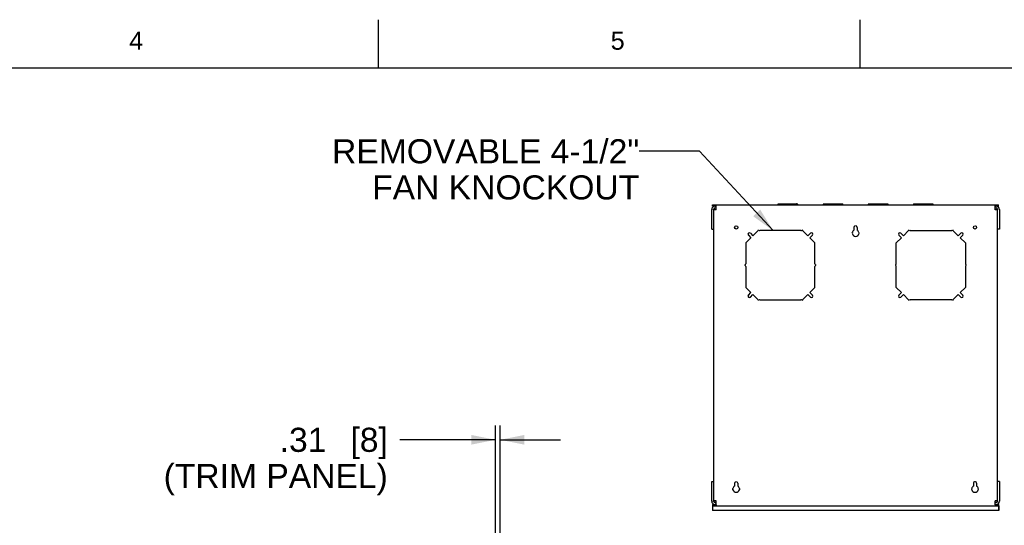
# Model space of a CAD drawing. Header units: inches. Extents: x 5 to 265, y 5 to 171.
# Tile 20 of 27: x 112 to 178, y 138 to 171. Entities that reach past the tile are written whole.
import ezdxf
from ezdxf.enums import TextEntityAlignment as Align

# ---------------------------------------------------------------- set-up
doc = ezdxf.new("R2010")
doc.units = ezdxf.units.IN
doc.header["$LTSCALE"] = 14.96
doc.header["$MEASUREMENT"] = 0
doc.layers.get('0').update_dxf_attribs({"linetype": 'CONTINUOUS'})
for name, color, linetype in [('03_ALL_AXES', 7, 'CONTINUOUS'), ('08_ALL_COSMETICS', 7, 'CONTINUOUS'), ('09_ALL_DETAIL_ITEMS', 7, 'CONTINUOUS')]:
    doc.layers.add(name, color=color, linetype=linetype)
doc.styles.get("Standard").update_dxf_attribs({"font": 'arial.ttf'})
doc.dimstyles.new('DIMSTYLE_2', dxfattribs={"dimtxt": 1.6, "dimasz": 1.6, "dimexe": 0.06, "dimexo": 0.0625, "dimgap": 0.05, "dimtad": 0, "dimtih": 1, "dimtoh": 1, "dimzin": 4, "dimdsep": 46, "dimtxsty": 'Standard', "dimblk": '_FILLED', "dimblk1": '_FILLED', "dimblk2": '_FILLED', "dimcen": 0.09, "dimadec": 0, "dimazin": 0, "dimtfac": 1, "dimtofl": 0, "dimtmove": 0, "dimatfit": 3, "dimldrblk": '_FILLED', "dimfxl": 0, "dimtolj": 1, "dimtzin": 4, "dimarcsym": 0})
doc.dimstyles.get("Standard").update_dxf_attribs({"dimtxt": 1.6, "dimasz": 1.6, "dimexe": 0.06, "dimexo": 0.0625, "dimgap": 0.09, "dimtad": 0, "dimtih": 1, "dimtoh": 1, "dimdec": 3, "dimzin": 4, "dimdsep": 46, "dimtxsty": 'Standard', "dimblk": '_FILLED', "dimblk1": '_FILLED', "dimblk2": '_FILLED', "dimcen": 0.09, "dimadec": 0, "dimazin": 0, "dimtp": 0.001, "dimtm": 0.001, "dimtfac": 1, "dimtdec": 3, "dimtofl": 0, "dimtmove": 0, "dimatfit": 3, "dimldrblk": '_FILLED', "dimfxl": 0, "dimtolj": 1, "dimtzin": 4, "dimarcsym": 0})

# ---------------------------------------------------------------- blocks, each defined once
blk = doc.blocks.new('_FILLED')
at = {"color": 0, "linetype": 'ByBlock'}
blk.add_solid([(0, 0), (-1, 0.2), (-1, -0.2)], dxfattribs=at)
blk = doc.blocks.new('*D14')
at = {"color": 7, "linetype": 'Continuous'}
for p, q in [((143.776, 131.128), (143.776, 144.258)), ((144.089, 130.987), (144.089, 144.258)), ((143.776, 143.298), (137.416, 143.298)), ((144.089, 143.298), (148.089, 143.298))]:
    blk.add_line(p, q, dxfattribs=at)
at = {"color": 7, "linetype": 'Continuous', "xscale": 1.6, "yscale": 1.6, "zscale": 1.6}
blk.add_blockref('_FILLED', (143.776, 143.298), dxfattribs=at)
at = {"color": 7, "linetype": 'Continuous', "xscale": 1.6, "yscale": 1.6, "zscale": 1.6, "rotation": 180}
blk.add_blockref('_FILLED', (144.089, 143.298), dxfattribs=at)
at = {"color": 7, "linetype": 'Continuous'}
for s, p in [('.31', (132.536, 142.498)), ('[', (134.754, 142.498)), ('8', (135.997, 142.498)), (']', (136.616, 142.498)), ('(TRIM PANEL)', (136.616, 140.098))]:
    blk.add_text(s, height=1.6, dxfattribs=at).set_placement(p, align=Align.RIGHT)

msp = doc.modelspace()

# ---------------------------------------------------------------- linework, layer by layer
at = {"color": 7, "linetype": 'Continuous'}
for p, q in [((136, 168), (136, 171.2)), ((168, 168), (168, 171.2)), ((4.8, 168), (264, 168)), ((158.1449, 157.2925), (158.1449, 158.6015)), ((158.2069, 158.8195), (158.2069, 158.8975)), ((158.2069, 158.8975), (177.2079, 158.8975)), ((158.4399, 158.8375), (158.2069, 158.8375)), ((158.3629, 158.8195), (158.2069, 158.8195)), ((158.2699, 158.5685), (158.2699, 158.6015)), ((158.2699, 158.5685), (158.2699, 139.2505)), ((158.4399, 158.5685), (158.2699, 158.5685)), ((158.3629, 158.8195), (158.4399, 158.8195)), ((158.3629, 158.6945), (158.4399, 158.6945)), ((158.4399, 158.8655), (158.4399, 158.8975)), ((158.4399, 158.5685), (158.4399, 158.8655)), ((176.9749, 158.8655), (176.9749, 158.8975)), ((176.9749, 158.5685), (176.9749, 158.8655)), ((177.2079, 158.8375), (176.9749, 158.8375)), ((176.9749, 158.8195), (177.0519, 158.8195)), ((176.9749, 158.6945), (177.0519, 158.6945)), ((177.1449, 158.5685), (176.9749, 158.5685)), ((177.2079, 158.8195), (177.0519, 158.8195)), ((177.1449, 158.6015), (177.1449, 158.5685)), ((177.1449, 139.2505), (177.1449, 158.5685)), ((177.2079, 158.8195), (177.2079, 158.8975)), ((177.2699, 158.6015), (177.2699, 157.2925)), ((158.1449, 157.2925), (158.2699, 157.2925)), ((177.2699, 157.2925), (177.1449, 157.2925)), ((158.1449, 139.2175), (158.1449, 140.5265)), ((158.1449, 140.5265), (158.2699, 140.5265)), ((177.2699, 140.5265), (177.1449, 140.5265)), ((177.2699, 140.5265), (177.2699, 139.2175)), ((158.1969, 138.9215), (158.1969, 138.6085)), ((158.1969, 138.9215), (177.2179, 138.9215)), ((158.2069, 138.9995), (158.2069, 138.9215)), ((158.2069, 138.9995), (158.3629, 138.9995)), ((158.2069, 138.9815), (158.4399, 138.9815)), ((158.2699, 139.2175), (158.2699, 139.2505)), ((158.4399, 139.2505), (158.2699, 139.2505)), ((158.4399, 139.1245), (158.3629, 139.1245)), ((158.4399, 138.9995), (158.3629, 138.9995)), ((158.4399, 138.9815), (158.4399, 139.2505)), ((158.4399, 138.9815), (158.4399, 138.9215)), ((177.1449, 139.2505), (176.9749, 139.2505)), ((176.9749, 138.9815), (176.9749, 139.2505)), ((177.0519, 139.1245), (176.9749, 139.1245)), ((177.0519, 138.9995), (176.9749, 138.9995)), ((176.9749, 138.9815), (177.2079, 138.9815)), ((176.9749, 138.9815), (176.9749, 138.9215)), ((177.0519, 138.9995), (177.2079, 138.9995)), ((177.1449, 139.2505), (177.1449, 139.2175)), ((177.1969, 138.9215), (177.1969, 138.6085)), ((177.2079, 138.9995), (177.2079, 138.9215)), ((177.2179, 138.9215), (177.2179, 138.6085)), ((177.2179, 138.6085), (158.1969, 138.6085))]:
    msp.add_line(p, q, dxfattribs=at)
for centre, radius, start, end in [((158.3629, 158.6015), 0.218, 90, 180), ((158.3629, 158.6015), 0.093, 90, 180), ((177.0519, 158.6015), 0.218, 0, 90), ((177.0519, 158.6015), 0.093, 0, 90), ((158.3629, 139.2175), 0.218, 180, 270), ((158.3629, 139.2175), 0.093, 180, 270), ((177.0519, 139.2175), 0.218, 270, 360), ((177.0519, 139.2175), 0.093, 270, 360)]:
    msp.add_arc(centre, radius, start, end, dxfattribs=at)
at = {"layer": '03_ALL_AXES', "color": 7, "linetype": 'Continuous'}
for p, q in [((162.568, 158.9755), (162.5442, 158.9013)), ((162.5811, 158.9755), (162.5561, 158.8975)), ((162.568, 158.9755), (162.5811, 158.9755)), ((162.5812, 158.9755), (163.8336, 158.9755)), ((162.6476, 158.9499), (162.6463, 158.9755)), ((162.6483, 158.9155), (163.7665, 158.9155)), ((163.5015, 158.9097), (163.4976, 158.8975)), ((163.8587, 158.8975), (163.8337, 158.9755)), ((163.8706, 158.9013), (163.8468, 158.9755)), ((165.568, 158.9755), (165.5442, 158.9013)), ((165.5811, 158.9755), (165.5561, 158.8975)), ((165.568, 158.9755), (165.5811, 158.9755)), ((165.5812, 158.9755), (166.8336, 158.9755)), ((165.6476, 158.9499), (165.6463, 158.9755)), ((165.6483, 158.9155), (166.7665, 158.9155)), ((166.5015, 158.9097), (166.4976, 158.8975)), ((166.8587, 158.8975), (166.8337, 158.9755)), ((166.8706, 158.9013), (166.8468, 158.9755)), ((168.568, 158.9755), (168.5442, 158.9013)), ((168.5811, 158.9755), (168.5561, 158.8975)), ((168.568, 158.9755), (168.5811, 158.9755)), ((168.5812, 158.9755), (169.8336, 158.9755)), ((168.6476, 158.9499), (168.6463, 158.9755)), ((168.6483, 158.9155), (169.7665, 158.9155)), ((169.5015, 158.9097), (169.4976, 158.8975)), ((169.8587, 158.8975), (169.8337, 158.9755)), ((169.8706, 158.9013), (169.8468, 158.9755)), ((171.568, 158.9755), (171.5442, 158.9013)), ((171.5811, 158.9755), (171.5561, 158.8975)), ((171.568, 158.9755), (171.5811, 158.9755)), ((171.5812, 158.9755), (172.8336, 158.9755)), ((171.6476, 158.9499), (171.6463, 158.9755)), ((171.6483, 158.9155), (172.7665, 158.9155)), ((172.5015, 158.9097), (172.4976, 158.8975)), ((172.8587, 158.8975), (172.8337, 158.9755)), ((172.8706, 158.9013), (172.8468, 158.9755))]:
    msp.add_line(p, q, dxfattribs=at)
for centre in [(159.7709, 157.4085), (175.6439, 157.4085)]:
    msp.add_circle(centre, 0.109, dxfattribs=at)
for centre, radius, start, end in [((161.3952, 158.9025), 1.2533, 0.593135, 2.168265), ((160.545, 158.8948), 2.1035, 0.072116, 0.562412), ((166.0218, 158.4895), 2.5172, 170.25853, 170.673982), ((158.5154, 159.7894), 5.1354, 349.99785, 350.201716), ((158.5788, 158.1762), 5.0712, 8.176135, 8.381647), ((165.9719, 159.2644), 2.3738, 188.451843, 188.891317), ((165.8685, 158.8948), 2.1022, 179.436702, 179.927979), ((164.3952, 158.9025), 1.2533, 0.593135, 2.168265), ((163.545, 158.8948), 2.1035, 0.072116, 0.562412), ((169.0218, 158.4895), 2.5172, 170.25853, 170.673982), ((161.5154, 159.7894), 5.1354, 349.99785, 350.201716), ((161.5788, 158.1762), 5.0712, 8.176135, 8.381647), ((168.9719, 159.2644), 2.3738, 188.451843, 188.891317), ((168.8685, 158.8948), 2.1022, 179.436702, 179.927979), ((167.3952, 158.9025), 1.2533, 0.593135, 2.168265), ((166.545, 158.8948), 2.1035, 0.072116, 0.562412), ((172.0218, 158.4895), 2.5172, 170.25853, 170.673982), ((164.5154, 159.7894), 5.1354, 349.99785, 350.201716), ((164.5788, 158.1762), 5.0712, 8.176135, 8.381647), ((171.9719, 159.2644), 2.3738, 188.451843, 188.891317), ((171.8685, 158.8948), 2.1022, 179.436702, 179.927979), ((170.3952, 158.9025), 1.2533, 0.593131, 2.168284), ((169.545, 158.8948), 2.1035, 0.072114, 0.562415), ((175.0218, 158.4896), 2.5171, 170.258527, 170.673985), ((167.5154, 159.7894), 5.1354, 349.99785, 350.201716), ((167.5788, 158.1762), 5.0712, 8.176135, 8.381647), ((174.9719, 159.2644), 2.3738, 188.45184, 188.891321), ((174.8685, 158.8948), 2.1022, 179.4367, 179.927982)]:
    msp.add_arc(centre, radius, start, end, dxfattribs=at)
for points, knots in [([(163.7685, 158.9755), (163.7682, 158.9706), (163.7671, 158.9506), (163.7666, 158.9306), (163.7664, 158.9155)], [0, 0, 0, 0, 0.2455648, 1, 1, 1, 1]), ([(166.7685, 158.9755), (166.7682, 158.9706), (166.7671, 158.9506), (166.7666, 158.9306), (166.7664, 158.9155)], [0, 0, 0, 0, 0.2455648, 1, 1, 1, 1]), ([(169.7685, 158.9755), (169.7682, 158.9706), (169.7671, 158.9506), (169.7666, 158.9306), (169.7664, 158.9155)], [0, 0, 0, 0, 0.2455648, 1, 1, 1, 1]), ([(172.7685, 158.9755), (172.7682, 158.9706), (172.7671, 158.9506), (172.7666, 158.9306), (172.7664, 158.9155)], [0, 0, 0, 0, 0.2455617, 1, 1, 1, 1])]:
    msp.add_open_spline(points, degree=3, knots=knots, dxfattribs=at)
at = {"layer": '08_ALL_COSMETICS', "color": 7, "linetype": 'Continuous'}
for p, q in [((161.2353, 157.21), (160.8818, 156.8565)), ((164.0629, 157.1925), (161.3529, 157.1925)), ((164.534, 156.8565), (164.1805, 157.21)), ((167.5984, 157.4085), (167.5984, 157.2184)), ((167.8164, 157.4085), (167.8164, 157.2184)), ((170.8808, 156.8565), (171.2343, 157.21)), ((171.3519, 157.1925), (174.0619, 157.1925)), ((174.1795, 157.21), (174.533, 156.8565)), ((160.7489, 156.7236), (160.4129, 156.3876)), ((160.5789, 156.8935), (160.7489, 156.7236)), ((160.7119, 157.0264), (160.8818, 156.8565)), ((164.7039, 157.0264), (164.534, 156.8565)), ((164.8369, 156.8935), (164.6669, 156.7236)), ((165.0029, 156.3876), (164.6669, 156.7236)), ((170.4119, 156.3876), (170.7479, 156.7236)), ((170.5779, 156.8935), (170.7479, 156.7236)), ((170.7109, 157.0264), (170.8808, 156.8565)), ((174.7029, 157.0264), (174.533, 156.8565)), ((174.8359, 156.8935), (174.6659, 156.7236)), ((174.6659, 156.7236), (175.0019, 156.3876)), ((160.4129, 156.3876), (160.4129, 154.9775)), ((165.0029, 154.9775), (165.0029, 156.3876)), ((170.4119, 154.9775), (170.4119, 156.3876)), ((175.0019, 156.3876), (175.0019, 154.9775)), ((160.4129, 154.8175), (160.4129, 153.4073)), ((165.0029, 153.4073), (165.0029, 154.8175)), ((170.4119, 153.4073), (170.4119, 154.8175)), ((175.0019, 154.8175), (175.0019, 153.4073)), ((160.4129, 153.4073), (160.7489, 153.0714)), ((164.6669, 153.0714), (165.0029, 153.4073)), ((170.7479, 153.0714), (170.4119, 153.4073)), ((175.0019, 153.4073), (174.6659, 153.0714)), ((160.5789, 152.9014), (160.7489, 153.0714)), ((160.7119, 152.7685), (160.8818, 152.9384)), ((160.8818, 152.9384), (161.2353, 152.5849)), ((161.3529, 152.6025), (164.0629, 152.6025)), ((164.1805, 152.5849), (164.534, 152.9384)), ((164.7039, 152.7685), (164.534, 152.9384)), ((164.8369, 152.9014), (164.6669, 153.0714)), ((170.5779, 152.9014), (170.7479, 153.0714)), ((170.7109, 152.7685), (170.8808, 152.9384)), ((171.2343, 152.5849), (170.8808, 152.9384)), ((174.0619, 152.6025), (171.3519, 152.6025)), ((174.533, 152.9384), (174.1795, 152.5849)), ((174.7029, 152.7685), (174.533, 152.9384)), ((174.8359, 152.9014), (174.6659, 153.0714)), ((159.6619, 140.4105), (159.6619, 140.2204)), ((159.8799, 140.4105), (159.8799, 140.2204)), ((175.5349, 140.4105), (175.5349, 140.2204)), ((175.7529, 140.4105), (175.7529, 140.2204))]:
    msp.add_line(p, q, dxfattribs=at)
for centre, radius, start, end in [((161.1929, 157.2525), 0.06, 315, 360), ((161.3529, 157.2525), 0.06, 180, 270), ((164.0629, 157.2525), 0.06, 270, 360), ((164.2229, 157.2525), 0.06, 180, 225), ((167.4343, 157.0857), 0.06, 321.67849, 348.168525), ((167.7074, 157.0285), 0.219, 119.849066, 168.168525), ((167.7074, 157.4085), 0.109, 112.456811, 180), ((167.6428, 157.5646), 0.06, 292.456811, 317.953067), ((167.772, 157.5646), 0.06, 222.046933, 247.543189), ((167.7074, 157.4085), 0.109, 0, 67.543189), ((167.7074, 157.0285), 0.219, 11.831475, 60.150934), ((167.9805, 157.0857), 0.06, 191.831475, 218.32151), ((171.1919, 157.2525), 0.06, 315, 360), ((171.3519, 157.2525), 0.06, 180, 270), ((174.0619, 157.2525), 0.06, 270, 360), ((174.2219, 157.2525), 0.06, 180, 225), ((160.6454, 156.96), 0.094, 45, 225), ((164.7704, 156.96), 0.094, 315, 135), ((167.4343, 156.9713), 0.06, 11.831475, 38.32151), ((167.7074, 157.0285), 0.219, 191.831475, 348.168525), ((167.9805, 156.9713), 0.06, 141.67849, 168.168525), ((170.6444, 156.96), 0.094, 45, 225), ((174.7694, 156.96), 0.094, 315, 135), ((160.3529, 154.9775), 0.06, 270, 360), ((160.3529, 154.8175), 0.06, 0, 90), ((165.0629, 154.9775), 0.06, 180, 270), ((165.0629, 154.8175), 0.06, 90, 180), ((170.3519, 154.9775), 0.06, 270, 360), ((170.3519, 154.8175), 0.06, 0, 90), ((175.0619, 154.9775), 0.06, 180, 270), ((175.0619, 154.8175), 0.06, 90, 180), ((160.6454, 152.835), 0.094, 135, 315), ((161.1929, 152.5425), 0.06, 0, 45), ((161.3529, 152.5425), 0.06, 90, 180), ((164.0629, 152.5425), 0.06, 0, 90), ((164.2229, 152.5425), 0.06, 135, 180), ((164.7704, 152.835), 0.094, 225, 45), ((170.6444, 152.835), 0.094, 135, 315), ((171.1919, 152.5425), 0.06, 0, 45), ((171.3519, 152.5425), 0.06, 90, 180), ((174.0619, 152.5425), 0.06, 0, 90), ((174.2219, 152.5425), 0.06, 135, 180), ((174.7694, 152.835), 0.094, 225, 45), ((159.4978, 140.0877), 0.06, 321.67849, 348.168525), ((159.7709, 140.0305), 0.219, 119.849066, 168.168525), ((159.7709, 140.4105), 0.109, 112.456811, 180), ((159.7063, 140.5666), 0.06, 292.456811, 317.953067), ((159.8355, 140.5666), 0.06, 222.046933, 247.543189), ((159.7709, 140.4105), 0.109, 0, 67.543189), ((159.7709, 140.0305), 0.219, 11.831475, 60.150934), ((160.044, 140.0877), 0.06, 191.831475, 218.32151), ((175.3708, 140.0877), 0.06, 321.67849, 348.168525), ((175.6439, 140.0305), 0.219, 119.849066, 168.168525), ((175.6439, 140.4105), 0.109, 112.456811, 180), ((175.5793, 140.5666), 0.06, 292.456811, 317.953067), ((175.7085, 140.5666), 0.06, 222.046933, 247.543189), ((175.6439, 140.4105), 0.109, 0, 67.543189), ((175.6439, 140.0305), 0.219, 11.831475, 60.150934), ((175.917, 140.0877), 0.06, 191.831475, 218.32151), ((159.4978, 139.9733), 0.06, 11.831475, 38.32151), ((159.7709, 140.0305), 0.219, 191.831475, 348.168525), ((160.044, 139.9733), 0.06, 141.67849, 168.168525), ((175.3708, 139.9733), 0.06, 11.831475, 38.32151), ((175.6439, 140.0305), 0.219, 191.831475, 348.168525), ((175.917, 139.9733), 0.06, 141.67849, 168.168525)]:
    msp.add_arc(centre, radius, start, end, dxfattribs=at)

# ---------------------------------------------------------------- texts
at = {"color": 7, "linetype": 'Continuous'}
for s, p in [('4', (119.8922, 169.2067)), ('5', (151.8922, 169.2067))]:
    msp.add_text(s, height=1.2, dxfattribs=at).set_placement(p, align=Align.CENTER)
at = {"layer": '09_ALL_DETAIL_ITEMS', "color": 7, "linetype": 'Continuous'}
for s, p in [('REMOVABLE 4-1/2"', (153.3295, 161.6622)), ('FAN KNOCKOUT', (153.3295, 159.2622))]:
    msp.add_text(s, height=1.6, dxfattribs=at).set_placement(p, align=Align.RIGHT)

# ---------------------------------------------------------------- dimensions: what is measured, and where the dimension line sits
at = {"color": 7, "linetype": 'Continuous'}
dim = msp.add_linear_dim(base=(144.089, 143.2977), p1=(143.776, 131.0652), p2=(144.089, 130.9242), text='<>\\P(TRIM PANEL)', dimstyle='DIMSTYLE_2', dxfattribs=at)
dim.commit()
dim.dimension.update_dxf_attribs({"geometry": '*D14', "text_midpoint": (129.1811, 142.0977), "dimtype": 160})

# ---------------------------------------------------------------- leaders
at = {"layer": '09_ALL_DETAIL_ITEMS', "color": 7, "linetype": 'Continuous'}
msp.add_leader([(162.2228, 157.1925), (157.3295, 162.4622), (153.3295, 162.4622)], dimstyle='Standard', override={"dimtad": 0}, dxfattribs=at)

doc.saveas('drawing.dxf')
